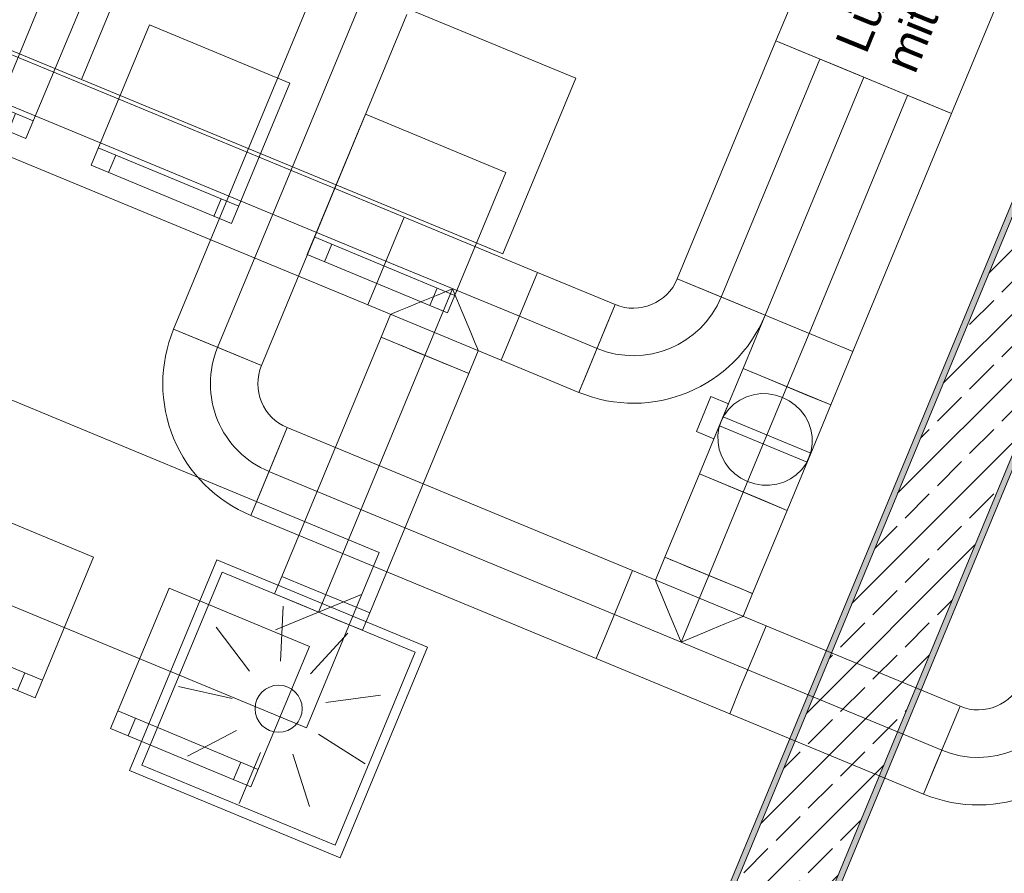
# Model space of a CAD drawing. Header units: metres. Extents: x -89 to 754, y -195 to 69.
# Tile 64 of 211: x 0.09 to 2.68, y -5.73 to -3.48. Entities that reach past the tile are written whole.
import ezdxf

# ---------------------------------------------------------------- set-up
doc = ezdxf.new("R2010")
doc.units = ezdxf.units.M
doc.header["$MEASUREMENT"] = 0
doc.linetypes.add('STRICHPUNKT2', pattern=[12.7, 6.35, -3.175, 0, -3.175])
for name, color, linetype in [('70 Lüftung', 7, 'Continuous'), ('95 Ausführungsplanung Bemaßung', 7, 'Continuous'), ('Neubau_10 Wand außen', 7, 'Continuous'), ('Neubau_50 Möblierung', 7, 'Continuous')]:
    doc.layers.add(name, color=color, linetype=linetype)
doc.styles.add('ERSTELLTER_STIL_1', font='arial.ttf')
doc.styles.add('ERSTELLTER_STIL_3', font='ARIALN.TTF')
doc.dimstyles.new('ERSTELLTER_STIL__4', dxfattribs={"dimtxt": 0.15, "dimasz": 0.095143, "dimexe": 0.18, "dimexo": 0.0625, "dimgap": 0, "dimtad": 1, "dimzin": 0, "dimdsep": 46, "dimtxsty": 'ERSTELLTER_STIL_3', "dimblk": 'ARROWHEAD_6', "dimblk1": 'ARROWHEAD_6', "dimblk2": 'ARROWHEAD_6', "dimcen": 0.09, "dimse1": 1, "dimse2": 1, "dimclrd": 7, "dimclre": 7, "dimclrt": 7, "dimazin": 0, "dimtfac": 1, "dimtdec": 4, "dimtmove": 0, "dimatfit": 3, "dimfxl": 1, "dimtolj": 1, "dimtzin": 0, "dimarcsym": 0})
pattern_1 = [(45, (0, 0), (-0.01767767, 0.01767767), [0, -0.025])]

# ---------------------------------------------------------------- blocks, each defined once
blk = doc.blocks.new('Stuhl 02 27[159]_1', base_point=(0.2597, -3.426))
at = {"layer": 'Neubau_50 Möblierung', "color": 254, "linetype": 'Continuous', "lineweight": 18, "true_color": 0xdfdfdf}
for p, q in [((0.1251, -3.749), (-0.2441, -3.5951)), ((-0.198, -3.6143), (-0.2172, -3.6605)), ((0.0789, -3.7298), (0.0597, -3.7759))]:
    blk.add_line(p, q, dxfattribs=at)
at = {"layer": 'Neubau_50 Möblierung', "color": 254, "linetype": 'Continuous', "lineweight": 18, "true_color": 0xdfdfdf, "flags": 128}
blk.add_lwpolyline([(0.2597, -3.426), (-0.1095, -3.2721), (-0.2634, -3.6413), (0.1058, -3.7952)], close=True, dxfattribs=at)
blk = doc.blocks.new('Stuhl 02 27[161]_1', base_point=(1.3684, -3.8852))
at = {"layer": 'Neubau_50 Möblierung', "color": 254, "linetype": 'Continuous', "lineweight": 18, "true_color": 0xdfdfdf}
for p, q in [((1.2337, -4.2082), (0.8645, -4.0543)), ((0.9107, -4.0736), (0.8914, -4.1197)), ((1.1876, -4.189), (1.1683, -4.2351))]:
    blk.add_line(p, q, dxfattribs=at)
at = {"layer": 'Neubau_50 Möblierung', "color": 254, "linetype": 'Continuous', "lineweight": 18, "true_color": 0xdfdfdf, "flags": 128}
blk.add_lwpolyline([(1.3684, -3.8852), (0.9992, -3.7313), (0.8453, -4.1005), (1.2145, -4.2544)], close=True, dxfattribs=at)
blk = doc.blocks.new('Stuhl 02 27[162]_1', base_point=(0.8002, -3.6501))
at = {"layer": 'Neubau_50 Möblierung', "color": 254, "linetype": 'Continuous', "lineweight": 18, "true_color": 0xdfdfdf}
for p, q in [((0.6658, -3.9733), (0.2964, -3.8198)), ((0.3426, -3.839), (0.3234, -3.8851)), ((0.6196, -3.9541), (0.6004, -4.0003))]:
    blk.add_line(p, q, dxfattribs=at)
at = {"layer": 'Neubau_50 Möblierung', "color": 254, "linetype": 'Continuous', "lineweight": 18, "true_color": 0xdfdfdf, "flags": 128}
blk.add_lwpolyline([(0.8002, -3.6501), (0.4308, -3.4966), (0.2773, -3.8659), (0.6466, -4.0195)], close=True, dxfattribs=at)
blk = doc.blocks.new('Stuhl 02 27[167]_1', base_point=(0.8518, -5.1324))
at = {"layer": 'Neubau_50 Möblierung', "color": 254, "linetype": 'Continuous', "lineweight": 18, "true_color": 0xdfdfdf}
for p, q in [((0.7171, -5.4555), (0.3479, -5.3016)), ((0.3941, -5.3208), (0.3748, -5.367)), ((0.671, -5.4362), (0.6517, -5.4824))]:
    blk.add_line(p, q, dxfattribs=at)
at = {"layer": 'Neubau_50 Möblierung', "color": 254, "linetype": 'Continuous', "lineweight": 18, "true_color": 0xdfdfdf, "flags": 128}
blk.add_lwpolyline([(0.8518, -5.1324), (0.4826, -4.9785), (0.3287, -5.3477), (0.6979, -5.5016)], close=True, dxfattribs=at)
blk = doc.blocks.new('Stuhl 02 27[168]_1', base_point=(0.2835, -4.8974))
at = {"layer": 'Neubau_50 Möblierung', "color": 254, "linetype": 'Continuous', "lineweight": 18, "true_color": 0xdfdfdf}
for p, q in [((0.1492, -5.2206), (-0.2202, -5.067)), ((-0.174, -5.0862), (-0.1932, -5.1324)), ((0.103, -5.2014), (0.0838, -5.2475))]:
    blk.add_line(p, q, dxfattribs=at)
at = {"layer": 'Neubau_50 Möblierung', "color": 254, "linetype": 'Continuous', "lineweight": 18, "true_color": 0xdfdfdf, "flags": 128}
blk.add_lwpolyline([(0.2835, -4.8974), (-0.0858, -4.7438), (-0.2394, -5.1132), (0.13, -5.2667)], close=True, dxfattribs=at)
blk = doc.blocks.new('Schultisch 27[190]_1', base_point=(0.4434, -3.1779))
at = {"layer": 'Neubau_50 Möblierung', "color": 254, "linetype": 'Continuous', "lineweight": 18, "true_color": 0xdfdfdf, "flags": 128}
blk.add_lwpolyline([(0.4434, -3.1779), (-0.6653, -2.7187), (-0.8566, -3.1806), (0.252, -3.6398)], close=True, dxfattribs=at)
blk = doc.blocks.new('Schultisch 27[191]_1', base_point=(1.552, -3.6371))
at = {"layer": 'Neubau_50 Möblierung', "color": 254, "linetype": 'Continuous', "lineweight": 18, "true_color": 0xdfdfdf, "flags": 128}
blk.add_lwpolyline([(1.552, -3.6371), (0.4434, -3.1779), (0.252, -3.6398), (1.3607, -4.099)], close=True, dxfattribs=at)
blk = doc.blocks.new('Schultisch 27[194]_1', base_point=(1.0354, -4.8843))
at = {"layer": 'Neubau_50 Möblierung', "color": 254, "linetype": 'Continuous', "lineweight": 18, "true_color": 0xdfdfdf, "flags": 128}
blk.add_lwpolyline([(1.0354, -4.8843), (-0.0732, -4.4251), (-0.2646, -4.8871), (0.8441, -5.3463)], close=True, dxfattribs=at)
blk = doc.blocks.new('Schultisch 27[197]_1', base_point=(0.5188, -6.1316))
at = {"layer": 'Neubau_50 Möblierung', "color": 254, "linetype": 'Continuous', "lineweight": 18, "true_color": 0xdfdfdf, "flags": 128}
blk.add_lwpolyline([(0.5188, -6.1316), (-0.5899, -5.6724), (-0.7812, -6.1343), (0.3275, -6.5935)], close=True, dxfattribs=at)
blk = doc.blocks.new('*D698')
at = {"layer": '95 Ausführungsplanung Bemaßung', "color": 7, "linetype": 'Continuous', "lineweight": 9}
for p, q in [((-8.1158, -6.9947), (-8.0439, -6.8212)), ((-8.1492, -6.8792), (-8.0798, -6.908)), ((-8.0144, -6.8809), (-8.1453, -6.9351)), ((-8.0798, -6.908), (8.1315, -13.6229)), ((8.0955, -13.7097), (8.1674, -13.5362)), ((8.066, -13.65), (8.1969, -13.5958)), ((8.1315, -13.6229), (8.2009, -13.6517))]:
    blk.add_line(p, q, dxfattribs=at)
at = {"layer": '95 Ausführungsplanung Bemaßung', "color": 7, "lineweight": 9, "insert": (-0.2063, -10.1746), "char_height": 0.15, "attachment_point": 7, "rotation": 337.5, "style": 'ERSTELLTER_STIL_3'}
blk.add_mtext('\\A1;{\\pql;\\fArial Narrow|b0|i0|c0|p0;\\W1.000000;17,54\\fArial Narrow|b0|i0|c0|p0;\\W1.000000;\\A1{\\H.66x;\\S5^  ;}}', dxfattribs=at)
blk = doc.blocks.new('ARROWHEAD_6')
at = {"color": 0, "linetype": 'Continuous', "lineweight": 0}
for p, q in [((-0.5, -0.5), (0.5, 0.5)), ((0, 0), (-1, 0))]:
    blk.add_line(p, q, dxfattribs=at)
blk = doc.blocks.new('*D717')
at = {"layer": '95 Ausführungsplanung Bemaßung', "color": 7, "linetype": 'Continuous', "lineweight": 9}
for p, q in [((-7.9627, -6.6252), (-7.8908, -6.4517)), ((-7.9962, -6.5097), (-7.9268, -6.5384)), ((-7.8613, -6.5113), (-7.9922, -6.5655)), ((-7.9268, -6.5384), (-7.6986, -6.6329)), ((-7.6331, -6.6058), (-7.764, -6.66)), ((-7.6986, -6.6329), (8.0563, -13.1588))]:
    blk.add_line(p, q, dxfattribs=at)
at = {"layer": '95 Ausführungsplanung Bemaßung', "color": 7, "lineweight": 9, "insert": (-8.2014, -6.3993), "char_height": 0.15, "attachment_point": 7, "rotation": 337.5, "style": 'ERSTELLTER_STIL_3'}
blk.add_mtext('\\A1;{\\pql;\\fArial Narrow|b0|i0|c0|p0;\\W1.000000;24\\fArial Narrow|b0|i0|c0|p0;\\W1.000000;\\A1{\\H.66x;\\S5^  ;}}', dxfattribs=at)
blk = doc.blocks.new('*D718')
at = {"layer": '95 Ausführungsplanung Bemaßung', "color": 7, "linetype": 'Continuous', "lineweight": 9}
for p, q in [((-7.9268, -6.5384), (-7.6986, -6.6329)), ((-7.7345, -6.7197), (-7.6626, -6.5462)), ((-7.6331, -6.6058), (-7.764, -6.66)), ((-7.6986, -6.6329), (8.0563, -13.1588)), ((8.1218, -13.1317), (7.9909, -13.1859))]:
    blk.add_line(p, q, dxfattribs=at)
at = {"layer": '95 Ausführungsplanung Bemaßung', "color": 7, "lineweight": 9, "char_height": 0.15, "attachment_point": 7, "rotation": 337.5, "style": 'ERSTELLTER_STIL_3'}
for s, insert in [('\\A1;{\\pql;\\fArial Narrow|b0|i0|c0|p0;\\W1.000000;17,05\\fArial Narrow|b0|i0|c0|p0;\\W1.000000;\\A1{\\H.66x;\\S5^  ;}}', (-0.0532, -9.8051)), ('\\A1;{\\pql;\\fArial Narrow|b0|i0|c0|p0;\\W1.000000;24\\fArial Narrow|b0|i0|c0|p0;\\W1.000000;\\A1{\\H.66x;\\S5^  ;}}', (7.7817, -13.0198))]:
    blk.add_mtext(s, dxfattribs=dict(at, insert=insert))
blk = doc.blocks.new('*D723')
at = {"layer": '95 Ausführungsplanung Bemaßung', "color": 7, "linetype": 'Continuous', "lineweight": 9}
for p, q in [((10.4947, -11.712), (14.3782, -2.3365)), ((10.4676, -11.6466), (10.5218, -11.7774)), ((10.5815, -11.7479), (10.408, -11.6761)), ((10.404, -11.9309), (10.4947, -11.712)), ((10.3769, -11.8655), (10.4311, -11.9964))]:
    blk.add_line(p, q, dxfattribs=at)
blk = doc.blocks.new('*D729')
at = {"layer": '95 Ausführungsplanung Bemaßung', "color": 7, "linetype": 'Continuous', "lineweight": 9}
for p, q in [((11.039, -9.3527), (12.9563, -4.724)), ((11.0119, -9.2873), (11.0661, -9.4181)), ((11.1258, -9.3886), (10.9523, -9.3168)), ((10.0345, -11.7779), (11.039, -9.3527)), ((10.0074, -11.7124), (10.0616, -11.8433)), ((10.1212, -11.8138), (9.9477, -11.7419)), ((9.9426, -11.9996), (10.0345, -11.7779))]:
    blk.add_line(p, q, dxfattribs=at)
at = {"layer": '95 Ausführungsplanung Bemaßung', "color": 7, "lineweight": 9, "char_height": 0.15, "attachment_point": 7, "rotation": 67.5, "style": 'ERSTELLTER_STIL_3'}
for s, insert in [('\\A1;{\\pql;\\fArial Narrow|b0|i0|c0|p0;\\W1.000000;2,62\\fArial Narrow|b0|i0|c0|p0;\\W1.000000;\\A1{\\H.66x;\\S5^  ;}}', (10.4644, -10.7527)), ('\\A1;{\\pql;\\fArial Narrow|b0|i0|c0|p0;\\W1.000000;24}', (10.0259, -11.7201))]:
    blk.add_mtext(s, dxfattribs=dict(at, insert=insert))
blk = doc.blocks.new('*D738')
at = {"layer": '95 Ausführungsplanung Bemaßung', "color": 7, "linetype": 'Continuous', "lineweight": 9}
for p, q in [((-8.9035, -4.1933), (-8.8117, -3.9715)), ((-8.9306, -4.1278), (-8.8764, -4.2587)), ((-8.998, -4.4215), (-8.9035, -4.1933)), ((-9.0251, -4.356), (-8.9709, -4.4869)), ((-8.9113, -4.4574), (-9.0848, -4.3855)), ((-9.0268, -4.4909), (-8.998, -4.4215))]:
    blk.add_line(p, q, dxfattribs=at)
at = {"layer": '95 Ausführungsplanung Bemaßung', "color": 7, "lineweight": 9, "insert": (-9.1371, -4.6961), "char_height": 0.15, "attachment_point": 7, "rotation": 67.5, "style": 'ERSTELLTER_STIL_3'}
blk.add_mtext('\\A1;{\\pql;\\fArial Narrow|b0|i0|c0|p0;\\W1.000000;24\\fArial Narrow|b0|i0|c0|p0;\\W1.000000;\\A1{\\H.66x;\\S5^  ;}}', dxfattribs=at)
blk = doc.blocks.new('*D739')
at = {"layer": '95 Ausführungsplanung Bemaßung', "color": 7, "linetype": 'Continuous', "lineweight": 9}
for p, q in [((-8.8388, -3.9061), (-8.7846, -4.037)), ((-8.9035, -4.1933), (-8.8117, -3.9715)), ((-8.9306, -4.1278), (-8.8764, -4.2587)), ((-8.8168, -4.2292), (-8.9903, -4.1573)), ((-8.998, -4.4215), (-8.9035, -4.1933))]:
    blk.add_line(p, q, dxfattribs=at)
blk = doc.blocks.new('*D740')
at = {"layer": '95 Ausführungsplanung Bemaßung', "color": 7, "linetype": 'Continuous', "lineweight": 9}
for p, q in [((-4.9225, 5.4179), (-4.8375, 5.623)), ((-4.9496, 5.4833), (-4.8954, 5.3524)), ((-4.8357, 5.3819), (-5.0092, 5.4538)), ((-8.8117, -3.9715), (-4.9225, 5.4179)), ((-8.8388, -3.9061), (-8.7846, -4.037)), ((-8.7249, -4.0075), (-8.8984, -3.9356)), ((-8.9035, -4.1933), (-8.8117, -3.9715))]:
    blk.add_line(p, q, dxfattribs=at)
at = {"layer": '95 Ausführungsplanung Bemaßung', "color": 7, "lineweight": 9, "char_height": 0.15, "attachment_point": 7, "rotation": 67.5, "style": 'ERSTELLTER_STIL_3'}
for s, insert in [('\\A1;{\\pql;\\fArial Narrow|b0|i0|c0|p0;\\W1.000000;22}', (-5.0433, 5.2046)), ('\\A1;{\\pql;\\fArial Narrow|b0|i0|c0|p0;\\W1.000000;10,16\\fArial Narrow|b0|i0|c0|p0;\\W1.000000;\\A1{\\H.66x;\\S5^  ;}}', (-6.9579, 0.4911)), ('\\A1;{\\pql;\\fArial Narrow|b0|i0|c0|p0;\\W1.000000;24}', (-8.8202, -3.9138))]:
    blk.add_mtext(s, dxfattribs=dict(at, insert=insert))
blk = doc.blocks.new('*D751')
at = {"layer": '95 Ausführungsplanung Bemaßung', "color": 7, "linetype": 'Continuous', "lineweight": 9}
for p, q in [((-8.5611, -4.2809), (-8.5069, -4.4118)), ((-8.6285, -4.5745), (-8.534, -4.3463)), ((-8.6556, -4.5091), (-8.6014, -4.64)), ((-8.5418, -4.6105), (-8.7152, -4.5386)), ((-8.6572, -4.6439), (-8.6285, -4.5745))]:
    blk.add_line(p, q, dxfattribs=at)
at = {"layer": '95 Ausführungsplanung Bemaßung', "color": 7, "lineweight": 9, "insert": (-8.7676, -4.8492), "char_height": 0.15, "attachment_point": 7, "rotation": 67.5, "style": 'ERSTELLTER_STIL_3'}
blk.add_mtext('\\A1;{\\pql;\\fArial Narrow|b0|i0|c0|p0;\\W1.000000;24\\fArial Narrow|b0|i0|c0|p0;\\W1.000000;\\A1{\\H.66x;\\S5^  ;}}', dxfattribs=at)
blk = doc.blocks.new('*D752')
at = {"layer": '95 Ausführungsplanung Bemaßung', "color": 7, "linetype": 'Continuous', "lineweight": 9}
for p, q in [((-8.4692, -4.0592), (-8.415, -4.19)), ((-8.534, -4.3463), (-8.4421, -4.1246)), ((-8.5611, -4.2809), (-8.5069, -4.4118)), ((-8.4472, -4.3823), (-8.6207, -4.3104)), ((-8.6285, -4.5745), (-8.534, -4.3463))]:
    blk.add_line(p, q, dxfattribs=at)
blk = doc.blocks.new('*D753')
at = {"layer": '95 Ausführungsplanung Bemaßung', "color": 7, "linetype": 'Continuous', "lineweight": 9}
for p, q in [((-7.4647, -1.634), (-7.4105, -1.7648)), ((-7.3508, -1.7353), (-7.5243, -1.6635)), ((-8.4421, -4.1246), (-7.4376, -1.6994)), ((-8.4692, -4.0592), (-8.415, -4.19)), ((-8.3554, -4.1605), (-8.5289, -4.0887)), ((-8.534, -4.3463), (-8.4421, -4.1246))]:
    blk.add_line(p, q, dxfattribs=at)
at = {"layer": '95 Ausführungsplanung Bemaßung', "color": 7, "lineweight": 9, "char_height": 0.15, "attachment_point": 7, "rotation": 67.5, "style": 'ERSTELLTER_STIL_3'}
for s, insert in [('\\A1;{\\pql;\\fArial Narrow|b0|i0|c0|p0;\\W1.000000;2,62\\fArial Narrow|b0|i0|c0|p0;\\W1.000000;\\A1{\\H.66x;\\S5^  ;}}', (-8.0122, -3.0995)), ('\\A1;{\\pql;\\fArial Narrow|b0|i0|c0|p0;\\W1.000000;24}', (-8.4507, -4.0669))]:
    blk.add_mtext(s, dxfattribs=dict(at, insert=insert))
blk = doc.blocks.new('*D810')
at = {"layer": '95 Ausführungsplanung Bemaßung', "color": 7, "linetype": 'Continuous', "lineweight": 9}
for p, q in [((2.8133, 26.0534), (2.7591, 26.1842)), ((2.7862, 26.1188), (2.815, 26.1882)), ((2.873, 26.0829), (2.6995, 26.1548)), ((-9.7372, -4.1153), (2.7862, 26.1188)), ((-9.7643, -4.0499), (-9.7101, -4.1807)), ((-9.6504, -4.1512), (-9.8239, -4.0794)), ((-9.7659, -4.1847), (-9.7372, -4.1153))]:
    blk.add_line(p, q, dxfattribs=at)
at = {"layer": '95 Ausführungsplanung Bemaßung', "color": 7, "lineweight": 9, "insert": (-3.5663, 10.7697), "char_height": 0.15, "attachment_point": 7, "rotation": 67.5, "style": 'ERSTELLTER_STIL_3'}
blk.add_mtext('\\A1;{\\pql;\\fArial Narrow|b0|i0|c0|p0;\\W1.000000;32,72\\fArial Narrow|b0|i0|c0|p0;\\W1.000000;\\A1{\\H.66x;\\S5^  ;}}', dxfattribs=at)
blk = doc.blocks.new('*D858')
at = {"layer": '95 Ausführungsplanung Bemaßung', "color": 7, "linetype": 'Continuous', "lineweight": 9}
for p, q in [((-6.7164, -4.2618), (-5.3537, -4.8263)), ((-5.3896, -4.913), (-5.3178, -4.7395)), ((-5.2883, -4.7992), (-5.4191, -4.8534)), ((-5.3537, -4.8263), (-5.132, -4.9181)), ((-5.1679, -5.0048), (-5.096, -4.8314)), ((-5.0665, -4.891), (-5.1974, -4.9452)), ((-5.132, -4.9181), (1.2289, -7.5529))]:
    blk.add_line(p, q, dxfattribs=at)
blk = doc.blocks.new('*D859')
at = {"layer": '95 Ausführungsplanung Bemaßung', "color": 7, "linetype": 'Continuous', "lineweight": 9}
for p, q in [((-5.0665, -4.891), (-5.1974, -4.9452)), ((-5.132, -4.9181), (1.2289, -7.5529)), ((1.2944, -7.5258), (1.1635, -7.58)), ((1.2289, -7.5529), (1.4507, -7.6447))]:
    blk.add_line(p, q, dxfattribs=at)
at = {"layer": '95 Ausführungsplanung Bemaßung', "color": 7, "lineweight": 9, "char_height": 0.15, "attachment_point": 7, "rotation": 337.5, "style": 'ERSTELLTER_STIL_3'}
for s, insert in [('\\A1;{\\pql;\\fArial Narrow|b0|i0|c0|p0;\\W1.000000;6,88\\fArial Narrow|b0|i0|c0|p0;\\W1.000000;\\A1{\\H.66x;\\S5^  ;}}', (-2.139, -6.1631)), ('\\A1;{\\pql;\\fArial Narrow|b0|i0|c0|p0;\\W1.000000;24}', (1.0157, -7.4321))]:
    blk.add_mtext(s, dxfattribs=dict(at, insert=insert))
blk = doc.blocks.new('*D860')
at = {"layer": '95 Ausführungsplanung Bemaßung', "color": 7, "linetype": 'Continuous', "lineweight": 9}
for p, q in [((-5.132, -4.9181), (1.2289, -7.5529)), ((1.193, -7.6396), (1.2649, -7.4661)), ((1.2944, -7.5258), (1.1635, -7.58)), ((1.2289, -7.5529), (1.4507, -7.6447)), ((1.4147, -7.7315), (1.4866, -7.558)), ((1.5161, -7.6176), (1.3853, -7.6718)), ((1.4507, -7.6447), (7.8116, -10.2795))]:
    blk.add_line(p, q, dxfattribs=at)
blk = doc.blocks.new('*D861')
at = {"layer": '95 Ausführungsplanung Bemaßung', "color": 7, "linetype": 'Continuous', "lineweight": 9}
for p, q in [((1.5161, -7.6176), (1.3853, -7.6718)), ((1.4507, -7.6447), (7.8116, -10.2795)), ((7.877, -10.2524), (7.7462, -10.3066))]:
    blk.add_line(p, q, dxfattribs=at)
at = {"layer": '95 Ausführungsplanung Bemaßung', "color": 7, "lineweight": 9, "char_height": 0.15, "attachment_point": 7, "rotation": 337.5, "style": 'ERSTELLTER_STIL_3'}
for s, insert in [('\\A1;{\\pql;\\fArial Narrow|b0|i0|c0|p0;\\W1.000000;6,88\\fArial Narrow|b0|i0|c0|p0;\\W1.000000;\\A1{\\H.66x;\\S5^  ;}}', (4.4437, -8.8898)), ('\\A1;{\\pql;\\fArial Narrow|b0|i0|c0|p0;\\W1.000000;24}', (7.5984, -10.1587))]:
    blk.add_mtext(s, dxfattribs=dict(at, insert=insert))
blk = doc.blocks.new('*D877')
at = {"layer": '95 Ausführungsplanung Bemaßung', "color": 7, "linetype": 'Continuous', "lineweight": 9}
for p, q in [((6.5781, 1.1), (6.5239, 1.2309)), ((6.551, 1.1655), (6.4592, 0.9437)), ((6.4863, 0.8783), (6.4321, 1.0092)), ((6.3724, 0.9797), (6.5459, 0.9078)), ((6.4592, 0.9437), (2.485, -8.6508))]:
    blk.add_line(p, q, dxfattribs=at)
blk = doc.blocks.new('*D878')
at = {"layer": '95 Ausführungsplanung Bemaßung', "color": 7, "linetype": 'Continuous', "lineweight": 9}
for p, q in [((6.4863, 0.8783), (6.4321, 1.0092)), ((6.4592, 0.9437), (2.485, -8.6508)), ((2.5121, -8.7162), (2.4579, -8.5853)), ((2.3983, -8.6148), (2.5717, -8.6867))]:
    blk.add_line(p, q, dxfattribs=at)
at = {"layer": '95 Ausführungsplanung Bemaßung', "color": 7, "lineweight": 9, "char_height": 0.15, "attachment_point": 7, "rotation": 67.5, "style": 'ERSTELLTER_STIL_3'}
for s, insert in [('\\A1;{\\pql;\\fArial Narrow|b0|i0|c0|p0;\\W1.000000;10,38\\fArial Narrow|b0|i0|c0|p0;\\W1.000000;\\A1{\\H.66x;\\S5^  ;}}', (4.3813, -4.0856)), ('\\A1;{\\pql;\\fArial Narrow|b0|i0|c0|p0;\\W1.000000;24}', (2.4764, -8.593))]:
    blk.add_mtext(s, dxfattribs=dict(at, insert=insert))
blk = doc.blocks.new('*D883')
at = {"layer": '95 Ausführungsplanung Bemaßung', "color": 7, "linetype": 'Continuous', "lineweight": 9}
for p, q in [((-1.3554, -7.06), (2.6188, 2.5345)), ((-1.3825, -6.9946), (-1.3283, -7.1254)), ((-1.4472, -7.2818), (-1.3554, -7.06)), ((-1.4743, -7.2163), (-1.4201, -7.3472))]:
    blk.add_line(p, q, dxfattribs=at)
blk = doc.blocks.new('*D884')
at = {"layer": '95 Ausführungsplanung Bemaßung', "color": 7, "linetype": 'Continuous', "lineweight": 9}
for p, q in [((2.5917, 2.5999), (2.6459, 2.469)), ((2.7055, 2.4985), (2.532, 2.5704)), ((-1.3554, -7.06), (2.6188, 2.5345)), ((-1.3825, -6.9946), (-1.3283, -7.1254)), ((-1.2686, -7.096), (-1.4421, -7.0241)), ((-1.4472, -7.2818), (-1.3554, -7.06))]:
    blk.add_line(p, q, dxfattribs=at)
at = {"layer": '95 Ausführungsplanung Bemaßung', "color": 7, "lineweight": 9, "char_height": 0.15, "attachment_point": 7, "rotation": 67.5, "style": 'ERSTELLTER_STIL_3'}
for s, insert in [('\\A1;{\\pql;\\fArial Narrow|b0|i0|c0|p0;\\W1.000000;24}', (2.498, 2.3212)), ('\\A1;{\\pql;\\fArial Narrow|b0|i0|c0|p0;\\W1.000000;10,38\\fArial Narrow|b0|i0|c0|p0;\\W1.000000;\\A1{\\H.66x;\\S5^  ;}}', (0.5409, -2.4949)), ('\\A1;{\\pql;\\fArial Narrow|b0|i0|c0|p0;\\W1.000000;24}', (-1.3639, -7.0023))]:
    blk.add_mtext(s, dxfattribs=dict(at, insert=insert))

msp = doc.modelspace()

# ---------------------------------------------------------------- hatches: boundary and pattern name
at = {"layer": 'Neubau_10 Wand außen', "linetype": 'Continuous', "lineweight": 0, "true_color": 0x000000}
h = msp.add_hatch(dxfattribs=at)
h.set_pattern_fill('Gips_0001', color=18, style=0, pattern_type=2)
h.set_pattern_definition(pattern_1)
h.paths.add_polyline_path([(4.9793, 1.5405), (1.0166, -8.0263), (1.0305, -8.032), (4.9932, 1.5347)])
h = msp.add_hatch(dxfattribs=at)
h.set_pattern_fill('Beton_Stahlbeton_0001', color=18, style=0, pattern_type=2)
h.set_pattern_definition([(45, (0, 0), (-0.0848528, 0.0848528), []), (45, (-0.04243, 0.04243), (-0.0848528, 0.0848528), [0.09, -0.03])])
h.paths.add_polyline_path([(4.9932, 1.5347), (1.0305, -8.032), (1.2522, -8.1239), (5.2149, 1.4429)])
h = msp.add_hatch(dxfattribs=at)
h.set_pattern_fill('Gips_0001', color=18, style=0, pattern_type=2)
h.set_pattern_definition(pattern_1)
h.paths.add_polyline_path([(1.2661, -8.1296), (5.2287, 1.4371), (5.2149, 1.4429), (1.2522, -8.1239)])

# ---------------------------------------------------------------- linework, layer by layer
at = {"layer": '70 Lüftung', "color": 7, "linetype": 'Continuous', "lineweight": 13}
for p, q in [((2.4613, -2.6147), (2.0787, -3.5386)), ((2.5406, -3.73), (2.9233, -2.8061)), ((2.0787, -3.5386), (2.5406, -3.73))]:
    msp.add_line(p, q, dxfattribs=at)
at = {"layer": '70 Lüftung', "color": 2, "linetype": 'Continuous', "lineweight": 18}
for p, q in [((1.1006, -4.0024), (-0.666, -3.2706)), ((-0.7617, -3.5016), (1.0049, -4.2333)), ((2.0787, -3.5386), (1.8193, -4.1648)), ((2.0787, -3.5386), (2.1463, -3.5666)), ((2.1463, -3.5666), (2.242, -3.6063)), ((2.242, -3.6063), (2.3096, -3.6343)), ((2.0503, -4.2605), (2.3096, -3.6343)), ((1.1006, -4.0024), (1.0726, -4.07)), ((1.0726, -4.07), (1.1006, -4.0024)), ((1.4517, -4.1478), (1.1006, -4.0024)), ((1.0726, -4.07), (1.0329, -4.1657)), ((1.0329, -4.1657), (1.0726, -4.07)), ((1.0329, -4.1657), (1.0049, -4.2333)), ((1.0049, -4.2333), (1.0329, -4.1657)), ((1.4517, -4.1478), (1.4236, -4.2154)), ((1.4236, -4.2154), (1.4517, -4.1478)), ((1.656, -4.2324), (1.4517, -4.1478)), ((1.8193, -4.1648), (2.0503, -4.2605)), ((1.8193, -4.1648), (1.8869, -4.1928)), ((1.2283, -4.1906), (1.186, -4.2081)), ((1.2458, -4.2328), (1.2283, -4.1906)), ((1.8869, -4.1928), (1.9826, -4.2324)), ((1.186, -4.2081), (1.1466, -4.2244)), ((1.4236, -4.2154), (1.384, -4.3111)), ((1.384, -4.3111), (1.4236, -4.2154)), ((1.0049, -4.2333), (1.356, -4.3788)), ((1.1128, -4.2384), (1.0868, -4.2492)), ((1.1466, -4.2244), (1.1128, -4.2384)), ((1.2621, -4.2722), (1.2458, -4.2328)), ((1.656, -4.2324), (1.5603, -4.4634)), ((1.628, -4.3001), (1.656, -4.2324)), ((1.9826, -4.2324), (2.0503, -4.2605)), ((1.0401, -4.3183), (1.065, -4.2582)), ((1.0705, -4.2559), (1.065, -4.2582)), ((1.0868, -4.2492), (1.0705, -4.2559)), ((1.2761, -4.3061), (1.2621, -4.2722)), ((1.0401, -4.3183), (0.7794, -4.9477)), ((1.044, -4.3199), (1.0401, -4.3183)), ((1.0401, -4.3183), (1.1077, -4.3463)), ((1.0556, -4.3247), (1.044, -4.3199)), ((1.0739, -4.3323), (1.0556, -4.3247)), ((1.2869, -4.332), (1.2761, -4.3061)), ((1.384, -4.3111), (1.356, -4.3788)), ((1.356, -4.3788), (1.384, -4.3111)), ((1.5883, -4.3958), (1.628, -4.3001)), ((1.0978, -4.3422), (1.0739, -4.3323)), ((1.1257, -4.3537), (1.0978, -4.3422)), ((1.1077, -4.3463), (1.2034, -4.3859)), ((1.2936, -4.3483), (1.2869, -4.332)), ((1.2959, -4.3539), (1.2936, -4.3483)), ((1.1556, -4.3661), (1.1257, -4.3537)), ((1.1855, -4.3785), (1.1556, -4.3661)), ((1.2711, -4.4139), (1.2959, -4.3539)), ((1.2133, -4.39), (1.1855, -4.3785)), ((1.2034, -4.3859), (1.2711, -4.4139)), ((1.2372, -4.3999), (1.2133, -4.39)), ((1.2556, -4.4075), (1.2372, -4.3999)), ((1.356, -4.3788), (1.5603, -4.4634)), ((1.5603, -4.4634), (1.5883, -4.3958)), ((1.0104, -5.0433), (1.2711, -4.4139)), ((1.2671, -4.4123), (1.2556, -4.4075)), ((1.2711, -4.4139), (1.2671, -4.4123)), ((0.7794, -4.9477), (0.847, -4.9757)), ((0.847, -4.9757), (0.9427, -5.0153)), ((0.9427, -5.0153), (1.0104, -5.0433))]:
    msp.add_line(p, q, dxfattribs=at)
at = {"layer": '70 Lüftung', "color": 2, "linetype": 'STRICHPUNKT2', "lineweight": 18}
for p, q in [((-0.7138, -3.3861), (1.0527, -4.1179)), ((2.1941, -3.5865), (1.9348, -4.2126)), ((1.0527, -4.1179), (1.4038, -4.2633)), ((1.2283, -4.1906), (1.1556, -4.3661)), ((1.4038, -4.2633), (1.6081, -4.3479)), ((1.1556, -4.3661), (0.8949, -4.9955))]:
    msp.add_line(p, q, dxfattribs=at)
at = {"layer": '70 Lüftung', "color": 36, "linetype": 'Continuous', "lineweight": 18, "true_color": 0x7e4100}
for p, q in [((0.8772, -3.3733), (0.4945, -4.2972)), ((0.7255, -4.3929), (1.1082, -3.469)), ((2.3096, -3.6343), (2.0503, -4.2605)), ((2.3096, -3.6343), (2.3773, -3.6623)), ((2.3773, -3.6623), (2.4729, -3.7019)), ((2.4729, -3.7019), (2.5406, -3.73)), ((2.2812, -4.3561), (2.5406, -3.73)), ((2.0503, -4.2605), (1.9921, -4.4009)), ((2.0503, -4.2605), (2.1179, -4.2885)), ((2.1179, -4.2885), (2.0503, -4.2605)), ((0.7255, -4.3929), (0.4945, -4.2972)), ((0.4945, -4.2972), (0.5622, -4.3252)), ((2.1179, -4.2885), (2.2136, -4.3281)), ((2.2136, -4.3281), (2.1179, -4.2885)), ((0.5622, -4.3252), (0.6579, -4.3649)), ((2.2136, -4.3281), (2.2812, -4.3561)), ((2.2812, -4.3561), (2.2136, -4.3281)), ((0.6579, -4.3649), (0.7255, -4.3929)), ((2.2231, -4.4966), (2.2812, -4.3561)), ((2.0597, -4.4289), (1.9921, -4.4009)), ((2.1554, -4.4686), (2.0597, -4.4289)), ((2.2231, -4.4966), (2.1554, -4.4686)), ((0.7932, -4.5562), (0.6975, -4.7872)), ((0.7651, -4.6239), (0.7932, -4.5562)), ((1.7015, -4.9325), (0.7932, -4.5562)), ((0.7255, -4.7195), (0.7651, -4.6239)), ((1.8773, -4.6781), (1.7865, -4.8973)), ((1.8773, -4.6781), (1.9449, -4.7061)), ((1.9449, -4.7061), (2.0406, -4.7457)), ((0.6975, -4.7872), (0.7255, -4.7195)), ((2.0406, -4.7457), (2.1082, -4.7738)), ((0.6975, -4.7872), (1.6059, -5.1634)), ((2.0174, -4.993), (2.1082, -4.7738)), ((1.7616, -4.9574), (1.7865, -4.8973)), ((1.7904, -4.8989), (1.7865, -4.8973)), ((1.7865, -4.8973), (1.8541, -4.9253)), ((1.8019, -4.9037), (1.7904, -4.8989)), ((1.8203, -4.9113), (1.8019, -4.9037)), ((1.8442, -4.9212), (1.8203, -4.9113)), ((1.7015, -4.9325), (1.6735, -5.0001)), ((1.6735, -5.0001), (1.7015, -4.9325)), ((2.0526, -5.0779), (1.7015, -4.9325)), ((1.8721, -4.9328), (1.8442, -4.9212)), ((1.8541, -4.9253), (1.9498, -4.9649)), ((1.902, -4.9451), (1.8721, -4.9328)), ((1.9318, -4.9575), (1.902, -4.9451)), ((1.7639, -4.9629), (1.7616, -4.9574)), ((1.7707, -4.9792), (1.7639, -4.9629)), ((1.9597, -4.9691), (1.9318, -4.9575)), ((1.9498, -4.9649), (2.0174, -4.993)), ((1.9836, -4.979), (1.9597, -4.9691)), ((1.7814, -5.0052), (1.7707, -4.9792)), ((2.002, -4.9866), (1.9836, -4.979)), ((1.9926, -5.053), (2.0174, -4.993)), ((2.0135, -4.9913), (2.002, -4.9866)), ((2.0174, -4.993), (2.0135, -4.9913)), ((1.6735, -5.0001), (1.6339, -5.0958)), ((1.6339, -5.0958), (1.6735, -5.0001)), ((1.7954, -5.039), (1.7814, -5.0052)), ((1.8117, -5.0784), (1.7954, -5.039)), ((1.9447, -5.0728), (1.9109, -5.0868)), ((1.9707, -5.0621), (1.9447, -5.0728)), ((1.987, -5.0553), (1.9707, -5.0621)), ((1.9926, -5.053), (1.987, -5.0553)), ((1.6339, -5.0958), (1.6059, -5.1634)), ((1.6059, -5.1634), (1.6339, -5.0958)), ((1.8292, -5.1207), (1.8117, -5.0784)), ((1.9109, -5.0868), (1.8715, -5.1032)), ((2.0526, -5.0779), (2.0246, -5.1455)), ((2.0246, -5.1455), (2.0526, -5.0779)), ((2.5629, -5.2893), (2.0526, -5.0779)), ((1.8715, -5.1032), (1.8292, -5.1207)), ((2.0246, -5.1455), (1.985, -5.2412)), ((1.985, -5.2412), (2.0246, -5.1455)), ((1.6059, -5.1634), (1.957, -5.3089)), ((1.985, -5.2412), (1.957, -5.3089)), ((1.957, -5.3089), (1.985, -5.2412)), ((1.957, -5.3089), (2.4672, -5.5202)), ((2.5629, -5.2893), (2.4672, -5.5202)), ((2.5349, -5.3569), (2.5629, -5.2893)), ((2.4952, -5.4526), (2.5349, -5.3569)), ((2.4672, -5.5202), (2.4952, -5.4526))]:
    msp.add_line(p, q, dxfattribs=at)
at = {"layer": '70 Lüftung', "color": 36, "linetype": 'STRICHPUNKT2', "lineweight": 18, "true_color": 0x7e4100}
for p, q in [((0.9927, -3.4212), (0.61, -4.3451)), ((2.4251, -3.6821), (2.1658, -4.3083)), ((2.1076, -4.4488), (2.1658, -4.3083)), ((0.7453, -4.6717), (1.6537, -5.048)), ((1.9928, -4.7259), (1.902, -4.9451)), ((1.8292, -5.1207), (1.902, -4.9451)), ((1.6537, -5.048), (2.0048, -5.1934)), ((2.0048, -5.1934), (2.5151, -5.4047))]:
    msp.add_line(p, q, dxfattribs=at)
at = {"layer": '70 Lüftung', "color": 253, "linetype": 'Continuous', "lineweight": 18, "true_color": 0xaaaaaa}
for p, q in [((1.9921, -4.4009), (1.9393, -4.5284)), ((2.2231, -4.4966), (1.9921, -4.4009)), ((1.8694, -4.5666), (1.9076, -4.4742)), ((1.9076, -4.4742), (1.9538, -4.4933)), ((2.001, -4.4751), (1.9837, -4.4835)), ((2.0194, -4.4695), (2.001, -4.4751)), ((2.0387, -4.4668), (2.0194, -4.4695)), ((2.0582, -4.4671), (2.0387, -4.4668)), ((2.0775, -4.4704), (2.0582, -4.4671)), ((2.0961, -4.4765), (2.0775, -4.4704)), ((2.1136, -4.4853), (2.0961, -4.4765)), ((1.9155, -4.5857), (1.9538, -4.4933)), ((1.9681, -4.4944), (1.9545, -4.5076)), ((1.9837, -4.4835), (1.9681, -4.4944)), ((2.1295, -4.4967), (2.1136, -4.4853)), ((2.1435, -4.5103), (2.1295, -4.4967)), ((2.2231, -4.4966), (2.1702, -4.6241)), ((1.9393, -4.5284), (1.8773, -4.6781)), ((1.9433, -4.5227), (1.9347, -4.5395)), ((1.9367, -4.5347), (1.9395, -4.528)), ((2.1704, -4.6236), (1.9395, -4.528)), ((1.9545, -4.5076), (1.9433, -4.5227)), ((2.1552, -4.5258), (2.1435, -4.5103)), ((2.1643, -4.5428), (2.1552, -4.5258)), ((1.9289, -4.5574), (1.9261, -4.5761)), ((1.9347, -4.5395), (1.9289, -4.5574)), ((1.9299, -4.5511), (1.9327, -4.5443)), ((1.9299, -4.5511), (2.1609, -4.6467)), ((1.9327, -4.5443), (1.9367, -4.5347)), ((2.1706, -4.5609), (2.1643, -4.5428)), ((1.8694, -4.5666), (1.9155, -4.5857)), ((1.9261, -4.5761), (1.9264, -4.595)), ((2.1739, -4.5796), (2.1706, -4.5609)), ((2.1742, -4.5986), (2.1739, -4.5796)), ((1.9264, -4.595), (1.9297, -4.6138)), ((2.1714, -4.6172), (2.1742, -4.5986)), ((1.9297, -4.6138), (1.936, -4.6319)), ((1.936, -4.6319), (1.9451, -4.6489)), ((2.1702, -4.6241), (2.1082, -4.7738)), ((2.157, -4.6519), (2.1656, -4.6352)), ((2.1637, -4.64), (2.1676, -4.6304)), ((2.1656, -4.6352), (2.1714, -4.6172)), ((2.1676, -4.6304), (2.1704, -4.6236)), ((1.9451, -4.6489), (1.9568, -4.6644)), ((2.1458, -4.6671), (2.157, -4.6519)), ((2.1609, -4.6467), (2.1637, -4.64)), ((2.1082, -4.7738), (1.8773, -4.6781)), ((1.9568, -4.6644), (1.9708, -4.678)), ((1.9708, -4.678), (1.9867, -4.6894)), ((2.1166, -4.6912), (2.1322, -4.6803)), ((2.1322, -4.6803), (2.1458, -4.6671)), ((1.9867, -4.6894), (2.0042, -4.6982)), ((2.0042, -4.6982), (2.0229, -4.7043)), ((2.0229, -4.7043), (2.0422, -4.7076)), ((2.0422, -4.7076), (2.0617, -4.7078)), ((2.0617, -4.7078), (2.0809, -4.7051)), ((2.0809, -4.7051), (2.0994, -4.6996)), ((2.0994, -4.6996), (2.1166, -4.6912)), ((0.6081, -4.9038), (0.3785, -5.4581)), ((1.1625, -5.1334), (0.6081, -4.9038)), ((0.6217, -4.9365), (0.4112, -5.4446)), ((1.1298, -5.1469), (0.6217, -4.9365)), ((0.7794, -4.9477), (0.7602, -4.9939)), ((0.847, -4.9757), (0.7794, -4.9477)), ((0.8279, -5.0219), (0.7602, -4.9939)), ((0.9889, -4.9948), (0.7626, -5.0886)), ((0.9427, -5.0153), (0.847, -4.9757)), ((0.9236, -5.0615), (0.8279, -5.0219)), ((1.0104, -5.0433), (0.9427, -5.0153)), ((0.7823, -5.026), (0.7759, -5.1709)), ((0.9912, -5.0895), (1.0104, -5.0433)), ((0.9912, -5.0895), (0.9236, -5.0615)), ((0.6061, -5.0816), (0.6944, -5.1966)), ((0.9529, -5.0967), (0.8549, -5.2036)), ((1.1298, -5.1469), (0.9193, -5.6551)), ((1.1625, -5.1334), (0.9329, -5.6877)), ((0.5069, -5.2373), (0.6485, -5.2687)), ((1.0382, -5.2605), (0.8944, -5.2794)), ((0.7705, -5.2958), (0.7705, -5.2958)), ((0.531, -5.4204), (0.6596, -5.3535)), ((0.9982, -5.4408), (0.8759, -5.3629)), ((0.6672, -5.5452), (0.7227, -5.4112)), ((0.8517, -5.5533), (0.8081, -5.415)), ((0.9329, -5.6877), (0.3785, -5.4581)), ((0.9193, -5.6551), (0.4112, -5.4446))]:
    msp.add_line(p, q, dxfattribs=at)
at = {"layer": '70 Lüftung', "color": 253, "linetype": 'STRICHPUNKT2', "lineweight": 18, "true_color": 0xaaaaaa}
for p, q in [((1.9928, -4.7259), (2.1076, -4.4488)), ((0.8949, -4.9955), (0.8757, -5.0417))]:
    msp.add_line(p, q, dxfattribs=at)
at = {"layer": '70 Lüftung', "color": 253, "linetype": 'Continuous', "lineweight": 18, "true_color": 0xaaaaaa}
msp.add_circle((0.7705, -5.2958), 0.062, dxfattribs=at)
at = {"layer": '70 Lüftung', "color": 2, "linetype": 'Continuous', "lineweight": 18}
for radius in [0.125, 0.375]:
    msp.add_arc((1.7038, -4.1169), radius, 247.5, 337.5, dxfattribs=at)
at = {"layer": '70 Lüftung', "color": 2, "linetype": 'STRICHPUNKT2', "lineweight": 18}
msp.add_arc((1.7038, -4.1169), 0.25, 247.5, 337.5, dxfattribs=at)
at = {"layer": '70 Lüftung', "color": 36, "linetype": 'Continuous', "lineweight": 18, "true_color": 0x7e4100}
for centre, radius, start, end in [((0.841, -4.4407), 0.375, 157.5, 247.5), ((0.841, -4.4407), 0.125, 157.5, 247.5), ((2.6107, -5.1738), 0.125, 247.5, 337.5), ((2.6107, -5.1738), 0.375, 247.5, 337.5)]:
    msp.add_arc(centre, radius, start, end, dxfattribs=at)
at = {"layer": '70 Lüftung', "color": 36, "linetype": 'STRICHPUNKT2', "lineweight": 18, "true_color": 0x7e4100}
for centre, start, end in [((0.841, -4.4407), 157.5, 247.5), ((2.6107, -5.1738), 247.5, 337.5)]:
    msp.add_arc(centre, 0.25, start, end, dxfattribs=at)
at = {"layer": 'Neubau_10 Wand außen', "color": 7, "linetype": 'Continuous', "lineweight": 13}
for p, q in [((4.9932, 1.5347), (1.0305, -8.032)), ((1.2522, -8.1239), (5.2149, 1.4429))]:
    msp.add_line(p, q, dxfattribs=at)
at = {"layer": 'Neubau_10 Wand außen', "color": 7, "linetype": 'Continuous', "lineweight": 9, "flags": 128}
for points in [[(4.9793, 1.5405), (1.0166, -8.0263)], [(1.2661, -8.1296), (5.2287, 1.4371)]]:
    msp.add_lwpolyline(points, dxfattribs=at)

# ---------------------------------------------------------------- block references
at = {"layer": 'Neubau_50 Möblierung', "color": 254, "linetype": 'Continuous', "lineweight": 18, "true_color": 0xdfdfdf}
for name, p in [('Schultisch 27[190]_1', (0.4434, -3.1779)), ('Schultisch 27[191]_1', (1.552, -3.6371)), ('Stuhl 02 27[159]_1', (0.2597, -3.426)), ('Stuhl 02 27[162]_1', (0.8002, -3.6501)), ('Stuhl 02 27[161]_1', (1.3684, -3.8852)), ('Schultisch 27[194]_1', (1.0354, -4.8843)), ('Stuhl 02 27[168]_1', (0.2835, -4.8974)), ('Stuhl 02 27[167]_1', (0.8518, -5.1324)), ('Schultisch 27[197]_1', (0.5188, -6.1316))]:
    msp.add_blockref(name, p, dxfattribs=at)

# ---------------------------------------------------------------- texts
at = {"layer": '70 Lüftung', "color": 7, "linetype": 'Continuous', "lineweight": 9, "insert": (2.2324, -3.5429), "char_height": 0.09, "attachment_point": 1, "rotation": 67.844, "line_spacing_factor": 0.923867, "style": 'ERSTELLTER_STIL_1'}
msp.add_mtext('\\A1;{\\pql;\\fArial|b0|i0|c0|p0;\\W1.000000;Lüfftungsgerät\\fArial|b0|i0|c0|p0;\\W1.000000; \\P\\pql;\\fArial|b0|i0|c0|p0;\\W1.000000;mit WRG}', dxfattribs=at)

# ---------------------------------------------------------------- dimensions: what is measured, and where the dimension line sits
at = {"layer": '95 Ausführungsplanung Bemaßung', "color": 7, "linetype": 'Continuous', "lineweight": 9}
for base, p1, p2, angle, picture, middle, turn in [((2.7862, 26.1188), (-7.3352, -5.1102), (5.1882, 25.1239), 67.5, '*D810', (-3.4944, 11.2304), 67.5), ((-4.9225, 5.4179), (1.3236, -8.1697), (-3.2596, 4.7291), 67.5, '*D740', (-6.886, 0.9519), 67.5), ((2.6188, 2.5345), (1.3236, -8.1697), (2.7423, 2.4833), 67.5, '*D884', (0.6128, -2.0341), 67.5), ((-1.3554, -7.06), (1.2318, -8.3914), (1.3236, -8.1697), 67.5, '*D883', (-1.3896, -6.8681), 67.5), ((6.4592, 0.9437), (9.5646, -0.0828), (9.325, -0.2433), 247.5, '*D877', (6.5169, 1.3574), 67.5), ((2.485, -8.6508), (9.325, -0.2433), (1.3236, -8.1697), 247.5, '*D878', (4.4532, -3.6248), 67.5), ((-5.132, -4.9181), (-3.5576, -0.4901), (-3.2988, -0.4924), 337.5, '*D858', (-5.4328, -4.6799), 337.5), ((1.2289, -7.5529), (-3.2988, -0.4924), (3.0118, -3.2487), 337.5, '*D859', (-1.7309, -6.2132), 337.5), ((-7.437586, -1.699416), (1.323605, -8.1697), (-4.488696, -2.920886), 67.5, '*D753', (-7.962147, -2.691439), 67.5), ((10.4947, -11.712), (1.3236, -8.1697), (9.1532, -11.1563), 67.5, '*D723', (10.5379, -11.3335), 67.5), ((1.4507, -7.6447), (3.0118, -3.2487), (3.2335, -3.3405), 337.5, '*D860', (1.1499, -7.4065), 337.5), ((7.81159, -10.279494), (3.233545, -3.340501), (9.594455, -5.975277), 337.5, '*D861', (4.851704, -8.939818), 337.5), ((-8.8117, -3.9715), (1.2318, -8.3914), (1.3236, -8.1697), 67.5, '*D739', (-8.8458, -3.7796), 67.5), ((-8.9035, -4.1933), (-7.3352, -5.1102), (1.2318, -8.3914), 67.5, '*D738', (-9.0916, -4.3728), 67.5), ((-8.4421, -4.1246), (1.2318, -8.3914), (1.3236, -8.1697), 67.5, '*D752', (-8.4763, -3.9327), 67.5), ((-8.534, -4.3463), (-7.3352, -5.1102), (1.2318, -8.3914), 67.5, '*D751', (-8.722, -4.5259), 67.5), ((11.03904, -9.35268), (1.3236, -8.1697), (8.83365, -8.43918), 67.5, '*D729', (10.51448, -10.34471), 67.5), ((-7.6986, -6.6329), (-7.3352, -5.1102), (-6.9206, -4.7548), 337.5, '*D717', (-7.8782, -6.4449), 337.5), ((8.0563, -13.1588), (-6.9206, -4.7548), (8.8343, -11.2807), 337.5, '*D718', (0.4076, -9.877), 337.5), ((8.1315, -13.6229), (-7.3352, -5.1102), (8.8761, -11.8252), 337.5, '*D698', (0.2545, -10.2465), 337.5)]:
    dim = msp.add_linear_dim(base=base, p1=p1, p2=p2, angle=angle, dimstyle='ERSTELLTER_STIL__4', dxfattribs=at)
    dim.commit()
    dim.dimension.update_dxf_attribs({"geometry": picture, "text_midpoint": middle, "dimtype": 160, "text_rotation": turn})

doc.saveas('drawing.dxf')
